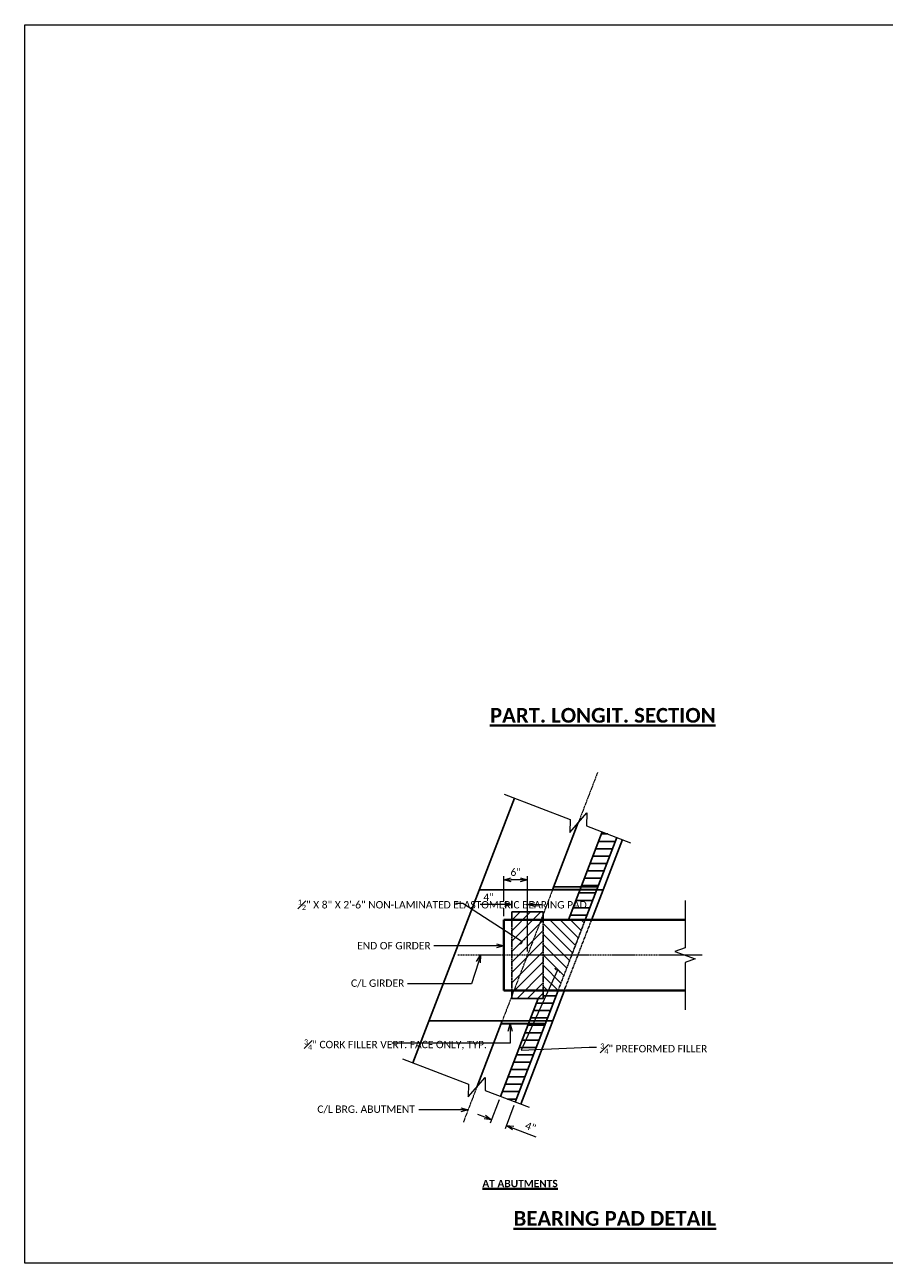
# Model space of a CAD drawing. Extents: x -24 to 2086, y -25 to 290.
# Tile 1 of 7: x -24 to 194, y -25 to 290. Entities that reach past the tile are written whole.
import ezdxf
from ezdxf import colors
from ezdxf.entities.mleader import LeaderData, LeaderLine
from ezdxf.math import Vec2, Vec3

# ---------------------------------------------------------------- set-up
doc = ezdxf.new("R2010")
doc.units = 0
doc.header["$MEASUREMENT"] = 0
doc.linetypes.add('Wisdot2', pattern=[0.125, 0.0625, -0.0625])
doc.linetypes.add('Wisdot4', pattern=[0.28125, 0.125, -0.0625, 0.03125, -0.0625])
for name, color, linetype, lineweight in [('B_ANNO_BREAK', 7, 'Continuous', 18), ('B_ANNO_DIM', 7, 'Continuous', 18), ('B_ANNO_TEXT', 7, 'Continuous', 18), ('B_ANNO_TEXT_TITLE', 7, 'Continuous', 40), ('B_CNTR', 1, 'Wisdot4', 18), ('B_CNTR_GIRD', 2, 'Wisdot4', 18), ('B_CONC_GIRD', 50, 'Continuous', 40), ('B_DETAIL_HIDDEN', 7, 'Wisdot2', 25)]:
    doc.layers.add(name, color=color, linetype=linetype, lineweight=lineweight)
doc.layers.add('B_ANNO_NOPLOT', color=47, linetype='Continuous', lineweight=18, plot=False)
for name, color, linetype in [('B_BRG', 7, 'Continuous'), ('B_CONC_ABUT', 7, 'Continuous'), ('B_CONC_FILR', 7, 'Continuous')]:
    doc.layers.add(name, color=color, linetype=linetype)
doc.styles.add('Annotative', font='calibri.ttf', dxfattribs={"height": 0.0625})
doc.styles.add('Subtitle', font='calibrib.ttf', dxfattribs={"height": 0.0625})
doc.styles.add('Title', font='calibrib.ttf', dxfattribs={"height": 0.125})
doc.dimstyles.new('Annotative', dxfattribs={"dimscale": 0, "dimtxt": 0.0625, "dimasz": 0.0625, "dimexe": 0.03125, "dimexo": 0.03125, "dimgap": 0.03125, "dimtad": 1, "dimdec": 3, "dimzin": 3, "dimdsep": 46, "dimlunit": 4, "dimtxsty": 'Annotative', "dimblk": 'OPEN30', "dimcen": 0.03125, "dimclrd": 256, "dimclre": 256, "dimclrt": 256, "dimaunit": 1, "dimadec": 0, "dimazin": 3, "dimtfac": 0.75, "dimtdec": 3, "dimtofl": 0, "dimtmove": 0, "dimatfit": 3, "dimldrblk": 'OPEN30', "dimfxl": 1, "dimtfill": 1, "dimfrac": 1, "dimtolj": 1, "dimtzin": 0, "dimlwd": -1, "dimlwe": -1, "dimarcsym": 0})

# ---------------------------------------------------------------- blocks, each defined once
blk = doc.blocks.new('_Open30')
at = {"color": 0, "linetype": 'ByBlock', "lineweight": -2}
for p, q in [((-1, 0.27), (0, 0)), ((0, 0), (-1, -0.27)), ((0, 0), (-1, 0))]:
    blk.add_line(p, q, dxfattribs=at)
blk = doc.blocks.new('_Integral')
at = {"color": 0, "linetype": 'ByBlock', "lineweight": -2}
for centre, start, end in [((0.44, 0.12), 129, 195), ((-0.44, -0.12), 309, 15)]:
    blk.add_arc(centre, 0.454, start, end, dxfattribs=at)
blk = doc.blocks.new('*D1146')
at = {"layer": 'B_ANNO_DIM', "transparency": 16777216}
for p, q in [((120.71, -1031.64), (118.42, -1037.59)), ((124.44, -1033.07), (122.16, -1039.02)), ((117.01, -1036.04), (115.26, -1035.37)), ((124.24, -1038.82), (129.97, -1041.02))]:
    blk.add_line(p, q, dxfattribs=at)
at = {"layer": 'Defpoints', "color": 0, "transparency": 16777216}
for p in [(121.04, -1030.76), (124.78, -1032.2), (122.49, -1038.15)]:
    blk.add_point(p, dxfattribs=at)
at = {"layer": 'B_ANNO_DIM', "transparency": 16777216, "xscale": 1.875, "yscale": 1.875, "zscale": 1.875}
for p, rotation in [((118.76, -1036.71), 338.9912849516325), ((122.49, -1038.15), 158.9912849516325)]:
    blk.add_blockref('_Open30', p, dxfattribs=dict(at, rotation=rotation))
at = {"layer": 'B_ANNO_DIM', "transparency": 16777216, "insert": (128.66, -1038.5), "char_height": 1.875, "attachment_point": 5, "rotation": 338.9913, "style": 'Annotative', "bg_fill": 3, "box_fill_scale": 1.25, "bg_fill_color": 256, "bg_fill_true_color": 13158600, "bg_fill_transparency": 0}
blk.add_mtext('\\A1;4"', dxfattribs=at)
blk = doc.blocks.new('*D1145')
at = {"layer": 'B_ANNO_DIM', "transparency": 16777216}
for p, q in [((121.99, -981.98), (115.85, -981.98)), ((123.87, -982.92), (123.87, -981.04)), ((127.87, -993.92), (127.87, -981.04)), ((129.74, -981.98), (131.62, -981.98))]:
    blk.add_line(p, q, dxfattribs=at)
at = {"layer": 'Defpoints', "color": 0, "transparency": 16777216}
for p in [(123.87, -981.98), (123.87, -983.85), (127.87, -994.85)]:
    blk.add_point(p, dxfattribs=at)
at = {"layer": 'B_ANNO_DIM', "transparency": 16777216, "xscale": 1.875, "yscale": 1.875, "zscale": 1.875}
blk.add_blockref('_Open30', (123.87, -981.98), dxfattribs=at)
at = {"layer": 'B_ANNO_DIM', "transparency": 16777216, "xscale": 1.875, "yscale": 1.875, "zscale": 1.875, "rotation": 180}
blk.add_blockref('_Open30', (127.87, -981.98), dxfattribs=at)
at = {"layer": 'B_ANNO_DIM', "transparency": 16777216, "insert": (117.98, -980.1), "char_height": 1.875, "attachment_point": 5, "style": 'Annotative', "bg_fill": 3, "box_fill_scale": 1.25, "bg_fill_color": 256, "bg_fill_true_color": 13158600, "bg_fill_transparency": 0}
blk.add_mtext('\\A1;4"', dxfattribs=at)
blk = doc.blocks.new('*D1147')
at = {"layer": 'B_ANNO_DIM', "transparency": 16777216}
for p, q in [((121.87, -981.04), (121.87, -974.71)), ((125.99, -975.65), (123.74, -975.65)), ((127.87, -993.92), (127.87, -974.71)), ((121.87, -984.92), (121.87, -982.92))]:
    blk.add_line(p, q, dxfattribs=at)
at = {"layer": 'Defpoints', "color": 0, "transparency": 16777216}
for p in [(121.87, -985.85), (127.87, -994.85)]:
    blk.add_point(p, dxfattribs=at)
at = {"layer": 'B_ANNO_DIM', "transparency": 16777216, "xscale": 1.875, "yscale": 1.875, "zscale": 1.875, "rotation": 180}
blk.add_blockref('_Open30', (121.87, -975.65), dxfattribs=at)
at = {"layer": 'B_ANNO_DIM', "transparency": 16777216, "xscale": 1.875, "yscale": 1.875, "zscale": 1.875}
blk.add_blockref('_Open30', (127.87, -975.65), dxfattribs=at)
at = {"layer": 'B_ANNO_DIM', "transparency": 16777216, "insert": (124.87, -973.75), "char_height": 1.875, "attachment_point": 5, "style": 'Annotative', "bg_fill": 3, "box_fill_scale": 1.25, "bg_fill_color": 256, "bg_fill_true_color": 13158600, "bg_fill_transparency": 0}
blk.add_mtext('\\A1;6"', dxfattribs=at)
at = {"layer": 'Defpoints', "color": 0, "transparency": 16777216}
blk.add_point((121.87, -975.65), dxfattribs=at)
blk = doc.blocks.new('*U480')
at = {"layer": 'B_ANNO_NOPLOT', "flags": 128}
blk.add_lwpolyline([(0, -2682.989), (0, -2367.989), (404.9096, -2367.989), (404.9096, -2384.4201), (472.5, -2384.4201), (472.5, -2632.3645), (395.7134, -2632.3645), (395.7134, -2682.989)], close=True, dxfattribs=at)
at = {"layer": 'B_ANNO_TEXT', "style": 'Annotative'}
for tag, p in [('BN40', (267.3177, -2425.7206)), ('BN42', (267.3201, -2454.0598)), ('BN41', (332.0758, -2480.347))]:
    blk.add_attdef(tag, p, '', height=1.875, dxfattribs=at)
blk = doc.blocks.new('INS_G70DET_BASE')
at = {"layer": 'B_ANNO_NOPLOT', "flags": 128}
blk.add_lwpolyline([(0, 0), (0, 315), (404.91, 315), (404.91, 298.57), (472.5, 298.57), (472.5, 50.62), (395.71, 50.62), (395.71, 0)], close=True, dxfattribs=at)
at = {"layer": 'B_ANNO_TEXT_TITLE', "insert": (118.34, 141.24), "char_height": 3.75, "width": 62.0957, "attachment_point": 1, "style": 'Title'}
blk.add_mtext('{\\LPART. LONGIT. SECTION}', dxfattribs=at)
blk = doc.blocks.new('*U1130')
at = {"layer": 'B_CONC_FILR'}
h = blk.add_hatch(dxfattribs=at)
h.set_pattern_fill('ANSI31', color=256, scale=15, angle=315)
h.set_pattern_definition([(0, (141.2205, -982.4871), (4e-16, 1.875), [])])
h.paths.add_polyline_path([(150.6129, -964.8946), (146.8789, -963.4606), (138.2959, -985.8216), (142.5679, -985.8526)])
h = blk.add_hatch(dxfattribs=at)
h.set_pattern_fill('CORK', color=256, scale=15, angle=180)
h.set_pattern_definition([(180, (140.0165, -977.8491), (-2e-16, -1.875), []), (315, (139.079, -976.9116), (3.75, 3.75), [2.6517, -2.6517]), (315, (138.61, -976.9116), (3.75, 3.75), [2.6517, -2.6517]), (315, (138.1415, -976.9116), (3.75, 3.75), [2.6517, -2.6517])])
h.paths.add_polyline_path([(141.223, -978.1956), (141.489, -977.5026), (134.5258, -977.5026), (134.2598, -978.1956)])
h.paths.add_polyline_path([(141.489, -977.5026), (141.223, -978.1956), (145.5071, -978.1956), (145.7732, -977.5026)])
h = blk.add_hatch(dxfattribs=at)
h.set_pattern_fill('ANSI31', color=256, scale=15)
h.set_pattern_definition([(45, (127.5893, -999.2705), (-1.32583, 1.32583), [])])
h.paths.add_polyline_path([(131.8688, -983.8526), (123.8688, -983.8526), (123.8579, -1005.8115), (131.8579, -1005.8937)])
h = blk.add_hatch(dxfattribs=at)
h.set_pattern_fill('ANSI31', color=256, scale=15, angle=90)
h.set_pattern_definition([(135, (137.2129, -991.6968), (-1.32583, -1.32583), [])])
h.paths.add_polyline_path([(142.5679, -985.8526), (131.8579, -985.8526), (131.8579, -1003.8526), (135.6581, -1003.8526)])
h = blk.add_hatch(dxfattribs=at)
h.set_pattern_fill('ANSI31', color=256, scale=15, angle=315)
h.set_pattern_definition([(0, (128.3514, -1018.0242), (4e-16, 1.875), [])])
h.paths.add_polyline_path([(135.6581, -1003.8526), (131.8589, -1003.8526), (131.8579, -1005.8526), (130.6065, -1005.8526), (127.522, -1013.8881), (131.256, -1015.3214)])
h.paths.add_polyline_path([(131.256, -1015.3214), (127.522, -1013.8881), (121.0446, -1030.7624), (124.7788, -1032.1958)])
h = blk.add_hatch(dxfattribs=at)
h.set_pattern_fill('CORK', color=256, scale=15, angle=180)
h.set_pattern_definition([(180, (126.938, -1011.9206), (-2e-16, -1.875), []), (315, (126.0005, -1010.983), (3.75, 3.75), [2.6517, -2.6517]), (315, (125.5317, -1010.983), (3.75, 3.75), [2.6517, -2.6517]), (315, (125.063, -1010.983), (3.75, 3.75), [2.6517, -2.6517])])
h.paths.add_polyline_path([(128.1233, -1012.3216), (128.4311, -1011.5196), (121.4685, -1011.5196), (121.1607, -1012.3216)])
h.paths.add_polyline_path([(132.4074, -1012.3216), (132.7152, -1011.5196), (128.4311, -1011.5196), (128.1233, -1012.3216)])
at = {"layer": 'B_ANNO_BREAK', "flags": 128}
for points in [[(121.9099, -953.876), (138.7144, -960.3265), (138.6571, -963.6076), (142.9629, -958.6543), (142.9057, -961.9354), (154.1087, -966.2357)], [(167.9589, -980.9776), (167.9589, -992.9776), (165.3831, -993.9151), (170.5347, -995.7901), (167.9589, -996.7276), (167.9589, -1008.7276)], [(96.0759, -1021.178), (112.8804, -1027.6285), (112.8231, -1030.9096), (117.1289, -1025.9563), (117.0717, -1029.2374), (128.2747, -1033.5377)]]:
    blk.add_lwpolyline(points, dxfattribs=at)
at = {"layer": 'B_ANNO_NOPLOT', "flags": 128}
blk.add_lwpolyline([(0, -1073.1956), (0, -758.1956), (404.9096, -758.1956), (404.9096, -774.6267), (472.5, -774.6267), (472.5, -1022.5711), (395.7134, -1022.5711), (395.7134, -1073.1956)], close=True, dxfattribs=at)
at = {"layer": 'B_BRG'}
for p, q in [((123.8579, -1005.8526), (123.8579, -1003.8526)), ((131.8589, -1003.8526), (131.8579, -1005.8526)), ((131.8579, -1005.8526), (123.8579, -1005.8526))]:
    blk.add_line(p, q, dxfattribs=at)
at = {"layer": 'B_CNTR'}
for p, q in [((145.7101, -948.3652), (140.81, -961.1309)), ((114.9764, -1028.4331), (111.5799, -1037.2816))]:
    blk.add_line(p, q, dxfattribs=at)
at = {"layer": 'B_CNTR_GIRD'}
blk.add_line((172.2939, -994.8526), (110.1069, -994.8526), dxfattribs=at)
at = {"layer": 'B_CONC_ABUT'}
for p, q in [((124.5609, -954.8936), (98.7269, -1022.1956)), ((140.81, -961.1309), (134.2598, -978.1956)), ((152.0139, -965.4316), (144.1419, -985.9386)), ((137.2149, -1003.9836), (126.1789, -1032.7326)), ((134.3209, -1011.5196), (102.8249, -1011.5196)), ((121.4685, -1011.5196), (114.9764, -1028.4331))]:
    blk.add_line(p, q, dxfattribs=at)
at = {"layer": 'B_CONC_FILR'}
for p, q in [((146.8789, -963.4606), (138.2959, -985.8216)), ((150.6129, -964.8946), (142.5679, -985.8526)), ((145.7729, -977.5026), (134.5259, -977.5026)), ((135.6639, -1003.8376), (124.7789, -1032.1956)), ((130.6065, -1005.8526), (121.0449, -1030.7616)), ((132.4069, -1012.3216), (121.1619, -1012.3216))]:
    blk.add_line(p, q, dxfattribs=at)
at = {"layer": 'B_CONC_GIRD'}
for p, q in [((121.8669, -1003.8526), (121.8669, -985.8526)), ((167.9589, -985.8526), (121.8669, -985.8526)), ((167.9589, -1003.8526), (121.8669, -1003.8526))]:
    blk.add_line(p, q, dxfattribs=at)
at = {"layer": 'B_DETAIL_HIDDEN'}
for p, q in [((135.6639, -1003.8376), (142.5679, -985.8526)), ((144.1419, -985.9386), (137.1869, -1003.8526))]:
    blk.add_line(p, q, dxfattribs=at)
at = {"layer": 'B_ANNO_TEXT_TITLE', "attachment_point": 1}
for s, insert, char_height, width, style in [('{\\LAT ABUTMENTS}', (116.3969, -1051.9924), 1.875, 37.522316, 'Subtitle'), ('{\\LBEARING PAD DETAIL}', (124.3291, -1059.9201), 3.75, 78.930308, 'Title')]:
    blk.add_mtext(s, dxfattribs=dict(at, insert=insert, char_height=char_height, width=width, style=style))
at = {"layer": 'B_ANNO_DIM'}
ml = blk.add_multileader_mtext('Standard', dxfattribs=at)
ml.set_content('END OF GIRDER', color=256, style='Annotative')
ml.set_leader_properties(color=256, linetype='ByLayer', lineweight=-1)
ml.set_arrow_properties(name='OPEN30')
ml.build(insert=Vec2(0, 0))
ml.multileader.update_dxf_attribs({"dogleg_length": 0.0625, "arrow_head_size": 1.875, "scale": 30})
ctx = ml.context
ctx.base_point, ctx.scale, ctx.char_height, ctx.arrow_head_size, ctx.landing_gap_size, ctx.plane_origin = Vec3(83.6133, -992.4396), 30, 1.875, 1.875, 0.9375, Vec3(121.8669, -992.4396)
notes = []
notes.append((ctx, [(0, (1, 1, 0), (105.894, -992.4396), (-1, 0), 1.875, [(0, [(121.8669, -992.4396)], 0, [])])]))
ctx.mtext.insert, ctx.mtext.flow_direction = Vec3(84.5508, -991.4884), 5
ml = blk.add_multileader_mtext('Standard', dxfattribs=at)
ml.set_content('C/L GIRDER', color=256, style='Annotative')
ml.set_leader_properties(color=256, linetype='ByLayer', lineweight=-1)
ml.set_arrow_properties(name='OPEN30')
ml.build(insert=Vec2(0, 0))
ml.multileader.update_dxf_attribs({"dogleg_length": 0.0625, "arrow_head_size": 1.875, "scale": 30})
ctx = ml.context
ctx.base_point, ctx.scale, ctx.char_height, ctx.arrow_head_size, ctx.landing_gap_size, ctx.plane_origin = Vec3(82.0485, -1002.1569), 30, 1.875, 1.875, 0.9375, Vec3(116.6689, -994.8526)
notes.append((ctx, [(0, (1, 1, 0), (113.635, -1002.1569), (-1, 0), 16.262, [(0, [(115.9643, -994.8526)], 0, [])])]))
ctx.mtext.insert, ctx.mtext.flow_direction = Vec3(82.986, -1001.0168), 5
ml = blk.add_multileader_mtext('Standard', dxfattribs=at)
ml.set_content('\\A1;{\\H0.7x;\\S3#4;}" PREFORMED FILLER', color=256, style='Annotative')
ml.set_leader_properties(color=256, linetype='ByLayer', lineweight=-1)
ml.set_arrow_properties(name='INTEGRAL')
ml.build(insert=Vec2(0, 0))
ml.multileader.update_dxf_attribs({"dogleg_length": 0.0625, "arrow_head_size": 1.875, "scale": 30})
ctx = ml.context
ctx.base_point, ctx.scale, ctx.char_height, ctx.arrow_head_size, ctx.landing_gap_size, ctx.plane_origin = Vec3(145.4459, -1018.2632), 30, 1.875, 1.875, 0.9375, Vec3(135.829, -999.1429)
notes.append((ctx, [(0, (1, 1, 0), (143.5709, -1018.2632), (1, 0), 1.875, [(1, [(135.5388, -998.6846), (126.258, -1019.0167)], 0, [])])]))
ctx.mtext.insert, ctx.mtext.flow_direction = Vec3(146.3834, -1017.312), 5
ml = blk.add_multileader_mtext('Standard', dxfattribs=at)
ml.set_content('\\A1;{\\H0.7x;\\S3#4;}" CORK FILLER VERT. FACE ONLY, TYP.', color=256, style='Annotative')
ml.set_leader_properties(color=256, linetype='ByLayer', lineweight=-1)
ml.set_arrow_properties(name='OPEN30')
ml.build(insert=Vec2(0, 0))
ml.multileader.update_dxf_attribs({"dogleg_length": 0.0625, "arrow_head_size": 1.875, "scale": 30})
ctx = ml.context
ctx.base_point, ctx.scale, ctx.char_height, ctx.arrow_head_size, ctx.landing_gap_size, ctx.plane_origin = Vec3(70.1158, -1017.207), 30, 1.875, 1.875, 0.9375, Vec3(123.4514, -1012.3216)
notes.append((ctx, [(0, (1, 1, 0), (123.4514, -1017.207), (-1, 0), 30.1044, [(0, [(123.4514, -1012.3216)], 0, [])])]))
ctx.mtext.insert, ctx.mtext.width, ctx.mtext.flow_direction = Vec3(71.0533, -1016.263), 22.32933, 5
ml = blk.add_multileader_mtext('Standard', dxfattribs=at)
ml.set_content('C/L BRG. ABUTMENT', color=256, style='Annotative')
ml.set_leader_properties(color=256, linetype='ByLayer', lineweight=-1)
ml.set_arrow_properties(name='OPEN30')
ml.build(insert=Vec2(0, 0))
ml.multileader.update_dxf_attribs({"dogleg_length": 0.0625, "arrow_head_size": 1.875, "scale": 30})
ctx = ml.context
ctx.base_point, ctx.scale, ctx.char_height, ctx.arrow_head_size, ctx.landing_gap_size, ctx.plane_origin = Vec3(73.483, -1034.2164), 30, 1.875, 1.875, 0.9375, Vec3(112.7565, -1034.2164)
notes.append((ctx, [(0, (1, 1, 0), (102.1488, -1034.2164), (-1, 0), 1.875, [(0, [(112.7565, -1034.2164)], 0, [])])]))
ctx.mtext.insert, ctx.mtext.flow_direction = Vec3(74.4205, -1033.0763), 5
for ctx, leaders in notes:
    for number, flags, end, landing, length, lines in leaders:
        leader = LeaderData()
        leader.index, (leader.has_last_leader_line, leader.has_dogleg_vector, leader.attachment_direction) = number, flags
        leader.last_leader_point, leader.dogleg_vector, leader.dogleg_length = Vec3(end), Vec3(landing), length
        for number, points, colour, breaks in lines:
            line = LeaderLine()
            line.index, line.vertices, line.color, line.breaks = number, Vec3.list(points), colors.encode_raw_color(colour), breaks
            leader.lines.append(line)
        ctx.leaders.append(leader)
dim = blk.add_linear_dim(base=(123.8661, -981.9804), p1=(127.8661, -994.8526), p2=(123.8661, -983.8526), dimstyle='Annotative', dxfattribs=at)
dim.commit()
dim.dimension.update_dxf_attribs({"geometry": '*D1145', "text_midpoint": (117.9844, -980.1011)})
dim = blk.add_linear_dim(base=(122.4938, -1038.1458), p1=(121.0449, -1030.7616), p2=(124.7789, -1032.1956), angle=338.991285, dimstyle='Annotative', dxfattribs=at)
dim.commit()
dim.dimension.update_dxf_attribs({"geometry": '*D1146', "text_midpoint": (128.6583, -1038.5001)})
at = {"layer": 'B_BRG'}
blk.add_line((131.8688, -983.8526), (131.8678, -985.8526), dxfattribs=at)
at = {"layer": 'B_DETAIL_HIDDEN'}
blk.add_line((131.8589, -1003.8526), (131.8678, -985.8526), dxfattribs=at)
at = {"layer": 'B_ANNO_DIM'}
dim = blk.add_linear_dim(base=(121.8669, -975.6509), p1=(127.8661, -994.8526), p2=(121.8669, -985.8526), dimstyle='Annotative', dxfattribs=at)
dim.commit()
dim.dimension.update_dxf_attribs({"geometry": '*D1147', "text_midpoint": (124.8665, -973.7535)})
at = {"layer": 'B_BRG'}
for p, q in [((123.8678, -985.8526), (123.8688, -983.8526)), ((123.8688, -983.8526), (131.8688, -983.8526))]:
    blk.add_line(p, q, dxfattribs=at)
at = {"layer": 'B_CNTR'}
blk.add_line((134.2598, -978.1956), (121.4685, -1011.5196), dxfattribs=at)
at = {"layer": 'B_CONC_ABUT'}
blk.add_line((147.1139, -978.1956), (115.6164, -978.1956), dxfattribs=at)
at = {"layer": 'B_DETAIL_HIDDEN'}
blk.add_line((123.8678, -985.8526), (123.8579, -1003.8526), dxfattribs=at)
at = {"layer": 'B_ANNO_DIM'}
ml = blk.add_multileader_mtext('Standard', dxfattribs=at)
ml.set_content('\\A1;{\\H0.7x;\\S1#2;}" X 8" X 2\'-6" NON-LAMINATED ELASTOMERIC BEARING PAD ', color=256, style='Annotative')
ml.set_leader_properties(color=256, linetype='ByLayer', lineweight=-1)
ml.set_arrow_properties(name='INTEGRAL')
ml.build(insert=Vec2(0, 0))
ml.multileader.update_dxf_attribs({"dogleg_length": 0.0625, "arrow_head_size": 1.875, "scale": 30})
ctx = ml.context
ctx.base_point, ctx.scale, ctx.char_height, ctx.arrow_head_size, ctx.landing_gap_size, ctx.plane_origin = Vec3(68.5228, -981.6617), 30, 1.875, 1.875, 0.9375, Vec3(126.5157, -991.4509)
notes = []
notes.append((ctx, [(0, (1, 1, 0), (111.4403, -981.6617), (-1, 0), 1.875, [(0, [(126.5157, -991.4509)], 0, [])])]))
ctx.mtext.insert, ctx.mtext.width, ctx.mtext.defined_height, ctx.mtext.flow_direction = Vec3(69.4603, -980.7105), 39.334778, 11.2499, 5
for ctx, leaders in notes:
    for number, flags, end, landing, length, lines in leaders:
        leader = LeaderData()
        leader.index, (leader.has_last_leader_line, leader.has_dogleg_vector, leader.attachment_direction) = number, flags
        leader.last_leader_point, leader.dogleg_vector, leader.dogleg_length = Vec3(end), Vec3(landing), length
        for number, points, colour, breaks in lines:
            line = LeaderLine()
            line.index, line.vertices, line.color, line.breaks = number, Vec3.list(points), colors.encode_raw_color(colour), breaks
            leader.lines.append(line)
        ctx.leaders.append(leader)

msp = doc.modelspace()

# ---------------------------------------------------------------- block references
msp.add_blockref('*U1130', (-24.4, 1048.41))

# ---------------------------------------------------------------- next in the draw order: block references
msp.add_blockref('*U480', (-24.4, 2658.2))

# ---------------------------------------------------------------- next in the draw order: block references
msp.add_blockref('INS_G70DET_BASE', (-24.4, -24.79))

doc.saveas('drawing.dxf')
